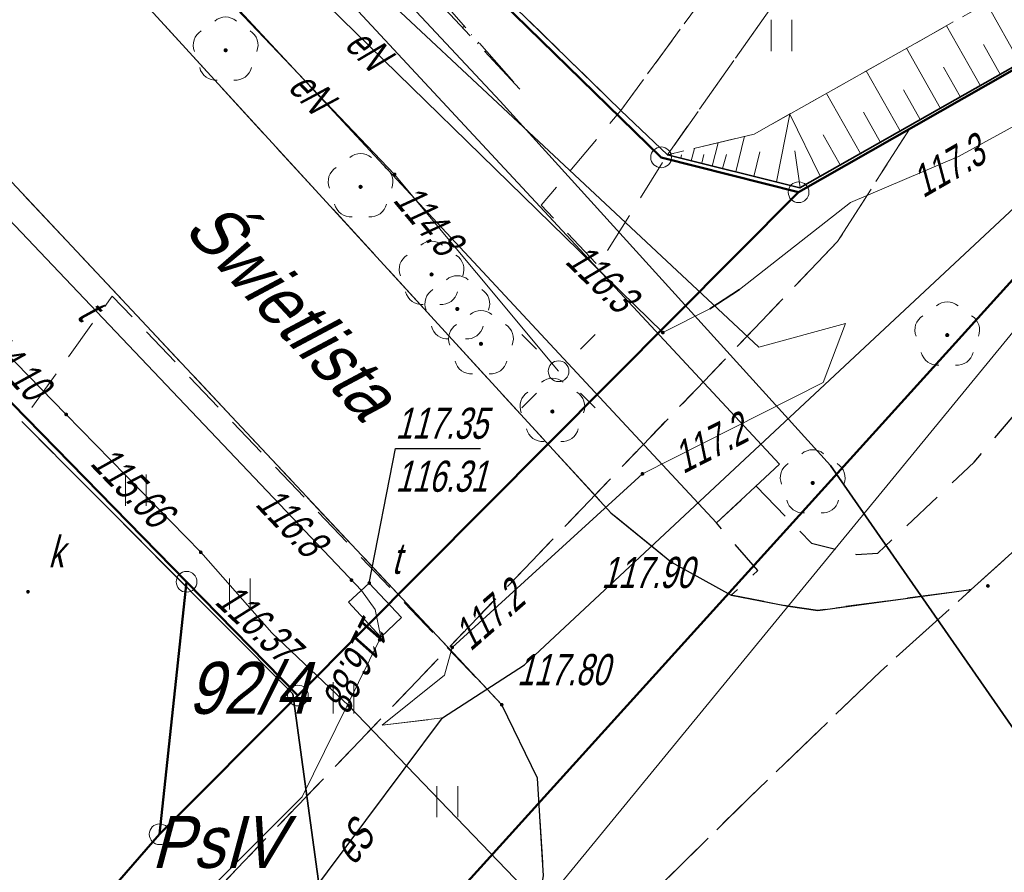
# Model space of a CAD drawing. Extents: x 7463256 to 7464485, y 5957341 to 5958260.
# Tile 147 of 256: x 7463801 to 7463825, y 5957706 to 5957726. Entities that reach past the tile are written whole.
import ezdxf
from ezdxf.enums import TextEntityAlignment as Align

# ---------------------------------------------------------------- set-up
doc = ezdxf.new("R2010")
doc.units = 0
doc.header["$MEASUREMENT"] = 0
for name, pattern in [('1.5_0.5', [2, 1.5, -0.5]), ('218-500', [1, 0.5, -0.5]), ('l219_500', [0]), ('mz1.0_0.5', [1.5, 1, -0.5]), ('mz1.25_0.5', [1.75, 1.25, -0.5])]:
    doc.linetypes.add(name, pattern=pattern)
doc.layers.get('0').update_dxf_attribs({"color": 2, "linetype": 'CONTINUOUS', "lineweight": 5})
for name, color, linetype in [('000 Inne (niezydentyfikowane)', 7, 'CONTINUOUS'), ('202-Punkt graniczny stabilizowany trwale', 7, 'CONTINUOUS'), ('210-Oznaczenie użytku', 7, 'CONTINUOUS'), ('211-Nr działki', 7, 'CONTINUOUS'), ('217-Granica konturu klasyfikcyjnego', 7, 'CONTINUOUS'), ('218-Granica użytku', 7, 'CONTINUOUS'), ('219-Linia granicy', 7, 'CONTINUOUS'), ('994-Nazwa ulicy', 7, 'CONTINUOUS'), ('chodnik (powierzchnia)', 7, 'CONTINUOUS'), ('drzewo liściaste (punkt)', 7, 'CONTINUOUS'), ('jezdnia (powierzchnia)', 7, 'CONTINUOUS'), ('krawężnik (linia)', 7, 'CONTINUOUS'), ('latarnia na słupie lub maszcie (punkt)', 7, 'CONTINUOUS'), ('ogrodzenie trwałe (linia)', 7, 'CONTINUOUS'), ('przewód elektroenergetyczny (linia)', 7, 'CONTINUOUS'), ('przewód elektroenergetyczny (linia)-Atr1', 7, 'CONTINUOUS'), ('przewód gazowy (linia)', 7, 'CONTINUOUS'), ('przewód telekomunikacyjny (linia)', 7, 'CONTINUOUS'), ('przewód telekomunikacyjny (linia)-Atr1', 7, 'CONTINUOUS'), ('punkt o określonej wysokości (sieć elektroenergetyczna)', 7, 'CONTINUOUS'), ('punkt o określonej wysokości (sieć elektroenergetyczna)-Atr2', 7, 'CONTINUOUS'), ('punkt o określonej wysokości (sieć gazowa)', 7, 'CONTINUOUS'), ('punkt o określonej wysokości (sieć gazowa)-Atr2', 7, 'CONTINUOUS'), ('punkt o określonej wysokości (sieć kanalizacyjna)', 7, 'CONTINUOUS'), ('punkt o określonej wysokości (sieć telekomunikacyjna)', 7, 'CONTINUOUS'), ('punkt o określonej wysokości (sieć telekomunikacyjna)-Atr2', 7, 'CONTINUOUS'), ('punkt o określonej wysokości (sieć telekomunikacyjna)-Atr3', 7, 'CONTINUOUS'), ('punkt wysokościowy sztuczny', 7, 'CONTINUOUS'), ('punkt wysokościowy sztuczny-Atr2', 7, 'CONTINUOUS'), ('rura ochronna - przewód elektroenergetyczny (linia)', 7, 'CONTINUOUS'), ('rura ochronna - przewód gazowy (linia)', 7, 'CONTINUOUS'), ('schody w ciągu komunikacyjnym', 7, 'CONTINUOUS'), ('skarpa nieumocniona (powierzchnia)', 7, 'CONTINUOUS'), ('studzienka - przewód telekomunikacyjny (powierzchnia)', 7, 'CONTINUOUS'), ('studzienka - przewód telekomunikacyjny (powierzchnia)-Atr17', 7, 'CONTINUOUS'), ('studzienka okrągła - przewód kanalizacyjny (punkt)-Atr17', 7, 'CONTINUOUS'), ('słup (punkt)', 7, 'CONTINUOUS'), ('trawnik (powierzchnia)', 7, 'CONTINUOUS'), ('trawnik (powierzchnia) - symbol', 7, 'CONTINUOUS')]:
    doc.layers.add(name, color=color, linetype=linetype)
doc.styles.get("Standard").update_dxf_attribs({"font": 'txt', "width": 0.75})
doc.linetypes.add('902-500', pattern='A,3.75,0,[1,ksztalty.shx,S=0.5,R=0,X=0,Y=0],3.75', length=7.5)

# ---------------------------------------------------------------- blocks, each defined once
blk = doc.blocks.new('PW01')
at = {"linetype": 'Continuous', "lineweight": 13}
h = blk.add_hatch(color=0, dxfattribs=at)
edge = h.paths.add_edge_path()
edge.add_arc((0, 0), 0.045, 0, 360)
blk = doc.blocks.new('OP021')
at = {"linetype": 'Continuous', "lineweight": 13}
h = blk.add_hatch(color=0, dxfattribs=at)
edge = h.paths.add_edge_path()
edge.add_arc((0, 0), 0.05, 0, 360)
at = {"color": 0, "linetype": 'Continuous', "lineweight": 13}
for centre, start, end in [((0, 0.4), 49.272, 130.728), ((-0.38, 0.124), 121.308, 202.548), ((0.38, 0.124), 337.452, 58.692), ((-0.235, -0.324), 193.221, 274.871), ((0.235, -0.324), 265.129, 346.779)]:
    blk.add_arc(centre, 0.4, start, end, dxfattribs=at)
blk = doc.blocks.new('PW02')
at = {"linetype": 'Continuous', "lineweight": 13}
h = blk.add_hatch(color=0, dxfattribs=at)
edge = h.paths.add_edge_path()
edge.add_arc((0, 0), 0.045, 0, 360)
blk = doc.blocks.new('SM04')
at = {"color": 0, "linetype": 'Continuous', "lineweight": 13}
blk.add_circle((0, 0), 0.25, dxfattribs=at)
blk = doc.blocks.new('SM011')
at = {"color": 0, "linetype": 'Continuous', "lineweight": 13}
for p, q in [((-0.53, 0.531), (-0.883, 0.884)), ((0.531, 0.531), (0.884, 0.884)), ((-0.53, -0.53), (-0.883, -0.883)), ((0.531, -0.53), (0.884, -0.883))]:
    blk.add_line(p, q, dxfattribs=at)
blk = doc.blocks.new('TU04')
at = {"color": 0, "linetype": 'Continuous', "lineweight": 13}
for p, q in [((0, 0), (0, 0.75)), ((0.5, 0), (0.5, 0.75))]:
    blk.add_line(p, q, dxfattribs=at)
blk = doc.blocks.new('202')
at = {"color": 0, "linetype": 'Continuous', "lineweight": 0}
blk.add_circle((0, 0), 0.25, dxfattribs=at)

msp = doc.modelspace()

# ---------------------------------------------------------------- linework, layer by layer
at = {"layer": '000 Inne (niezydentyfikowane)', "color": 7, "linetype": 'Continuous', "lineweight": 13}
for p, q in [((7463825.18, 5957725.03), (7463824.37, 5957726.47)), ((7463811.79, 5957725.92), (7463811.74, 5957725.88)), ((7463824.22, 5957724.48), (7463823.4, 5957725.93)), ((7463811.97, 5957725.72), (7463811.95, 5957725.71)), ((7463812.14, 5957725.53), (7463812.11, 5957725.49)), ((7463823.26, 5957723.94), (7463822.44, 5957725.39)), ((7463824.7, 5957724.75), (7463824.29, 5957725.48)), ((7463812.32, 5957725.33), (7463812.3, 5957725.31)), ((7463812.49, 5957725.13), (7463812.47, 5957725.11)), ((7463812.67, 5957724.93), (7463812.66, 5957724.92)), ((7463823.74, 5957724.21), (7463823.33, 5957724.93)), ((7463812.84, 5957724.73), (7463812.83, 5957724.72)), ((7463822.29, 5957723.4), (7463821.47, 5957724.84)), ((7463822.77, 5957723.67), (7463822.37, 5957724.39)), ((7463821.33, 5957722.85), (7463820.51, 5957724.3)), ((7463819.31, 5957722.17), (7463819.63, 5957723.8)), ((7463820.36, 5957722.31), (7463819.63, 5957723.8)), ((7463821.81, 5957723.12), (7463821.4, 5957723.85)), ((7463818.33, 5957722.41), (7463818.54, 5957723.27)), ((7463820.84, 5957722.58), (7463820.43, 5957723.3)), ((7463817.25, 5957722.68), (7463817.33, 5957722.97)), ((7463817.76, 5957722.55), (7463817.9, 5957723.11)), ((7463816.75, 5957722.8), (7463816.76, 5957722.84)), ((7463817, 5957722.74), (7463817.02, 5957722.82)), ((7463817.51, 5957722.62), (7463817.56, 5957722.83)), ((7463818.01, 5957722.49), (7463818.1, 5957722.83)), ((7463818.76, 5957722.3), (7463818.91, 5957722.89)), ((7463819.88, 5957722.03), (7463819.75, 5957722.92))]:
    msp.add_line(p, q, dxfattribs=at)
at = {"layer": '217-Granica konturu klasyfikcyjnego', "color": 3, "linetype": '1.5_0.5', "lineweight": 18, "flags": 128}
for points in [[(7463822.51, 5957723.44), (7463819.84, 5957721.92)], [(7463820.78, 5957720.73), (7463822.51, 5957723.44)], [(7463819.84, 5957721.92), (7463807.78, 5957709.8)], [(7463796.29, 5957695.16), (7463820.78, 5957720.73)], [(7463807.78, 5957709.8), (7463804.45, 5957706.46)], [(7463804.45, 5957706.46), (7463795.33, 5957695.99)]]:
    msp.add_lwpolyline(points, dxfattribs=at)
at = {"layer": '218-Granica użytku', "color": 3, "linetype": '218-500', "lineweight": 18, "flags": 128}
for points in [[(7463816.53, 5957722.76), (7463802.73, 5957736.22)], [(7463835.28, 5957730.72), (7463822.51, 5957723.44)], [(7463790.74, 5957727.22), (7463805.1, 5957712.54)], [(7463822.51, 5957723.44), (7463819.84, 5957721.92)], [(7463822.51, 5957723.44), (7463820.78, 5957720.73)], [(7463819.84, 5957721.92), (7463816.53, 5957722.76)], [(7463807.78, 5957709.8), (7463819.84, 5957721.92)], [(7463820.78, 5957720.73), (7463796.29, 5957695.16)], [(7463805.1, 5957712.54), (7463807.78, 5957709.8)], [(7463804.45, 5957706.46), (7463807.78, 5957709.8)], [(7463795.33, 5957695.99), (7463804.45, 5957706.46)]]:
    msp.add_lwpolyline(points, dxfattribs=at)
at = {"layer": '219-Linia granicy', "color": 3, "linetype": 'l219_500', "lineweight": 50, "flags": 128}
for points in [[(7463816.53, 5957722.76), (7463802.73, 5957736.22)], [(7463816.53, 5957722.76), (7463802.73, 5957736.22)], [(7463835.28, 5957730.72), (7463819.84, 5957721.92)], [(7463805.1, 5957712.54), (7463790.74, 5957727.22)], [(7463829.76, 5957725.08), (7463804.04, 5957696.67)], [(7463819.84, 5957721.92), (7463816.53, 5957722.76)], [(7463819.84, 5957721.92), (7463816.53, 5957722.76)], [(7463819.84, 5957721.92), (7463807.78, 5957709.8)], [(7463805.1, 5957712.54), (7463804.45, 5957706.46)], [(7463807.78, 5957709.8), (7463805.1, 5957712.54)], [(7463807.78, 5957709.8), (7463804.45, 5957706.46)], [(7463804.45, 5957706.46), (7463795.33, 5957695.99)]]:
    msp.add_lwpolyline(points, dxfattribs=at)
at = {"layer": 'chodnik (powierzchnia)', "color": 7, "linetype": 'mz1.0_0.5', "lineweight": 30, "flags": 128}
msp.add_lwpolyline([(7463980.9, 5957809.69), (7463980.23, 5957808.11), (7463978.66, 5957805.82), (7463958.13, 5957793.13), (7463953.95, 5957792.78), (7463879.53, 5957749.82), (7463872.55, 5957745.41), (7463861.81, 5957738.59), (7463862.06, 5957738.12), (7463851.57, 5957733.65), (7463849.81, 5957732.79), (7463833.84, 5957723.34), (7463832.72, 5957722.31), (7463825.06, 5957713.31), (7463824, 5957712.35), (7463820.3, 5957711.85), (7463819.59, 5957711.95), (7463818.22, 5957712.22), (7463818.86, 5957712.81), (7463817.86, 5957713.96), (7463818.82, 5957714.84), (7463820.15, 5957713.47), (7463821.23, 5957713.2), (7463821.75, 5957713.23), (7463824.07, 5957715.42), (7463832.99, 5957725.87), (7463849.35, 5957735.54), (7463879.82, 5957751.85), (7463954.24, 5957794.8), (7463957.3, 5957795.12)], close=True, dxfattribs=at)
at = {"layer": 'chodnik (powierzchnia)', "color": 7, "linetype": 'mz1.0_0.5', "lineweight": 18, "flags": 128}
msp.add_lwpolyline([(7463818.9, 5957729.78), (7463820.33, 5957729.84), (7463820.8, 5957730.1), (7463822.04, 5957730.85), (7463822.9, 5957729.42), (7463823.2, 5957729.6), (7463823.5, 5957729.77), (7463823.8, 5957729.95), (7463824.84, 5957730.53), (7463829.71, 5957733.38), (7463823.57, 5957743.82), (7463820.32, 5957741.91), (7463816.95, 5957747.49), (7463817.48, 5957747.78), (7463820.46, 5957742.74), (7463823.7, 5957744.65), (7463830.52, 5957733.11), (7463825.08, 5957730.02), (7463825.36, 5957729.69), (7463825.41, 5957729.07), (7463824.81, 5957728.53), (7463823.26, 5957728.22), (7463821.44, 5957728.21), (7463819.41, 5957726.69), (7463816.68, 5957722.82), (7463815.01, 5957720.15), (7463813.64, 5957721.61), (7463815.56, 5957723.89), (7463818.2, 5957727.5), (7463817.74, 5957729.63)], close=True, dxfattribs=at)
at = {"layer": 'jezdnia (powierzchnia)', "color": 7, "linetype": '1.5_0.5', "lineweight": 18, "flags": 128}
msp.add_lwpolyline([(7464435.78, 5957969.39), (7464432.43, 5957972.86), (7464429.42, 5957974.41), (7464426.04, 5957975.11), (7464423.57, 5957975.29), (7464415.47, 5957975.65), (7464371.24, 5957977.61), (7464365.3, 5957977.72), (7464358.84, 5957977.54), (7464346.65, 5957976.28), (7464334.12, 5957974.86), (7464314.08, 5957972.37), (7464311.27, 5957971.79), (7464308.65, 5957970.79), (7464306.54, 5957969.49), (7464304.63, 5957967.74), (7464302.38, 5957964.84), (7464301.74, 5957963.57), (7464301.19, 5957962.16), (7464300.69, 5957960.13), (7464300.42, 5957957.35), (7464300.44, 5957956.63), (7464301.34, 5957947.07), (7464297.39, 5957932.65), (7464296.35, 5957938.67), (7464295.41, 5957944.67), (7464295.17, 5957946.64), (7464294.07, 5957955.56), (7464293.61, 5957956.95), (7464292.71, 5957958.8), (7464291.04, 5957961.16), (7464288.7, 5957963.43), (7464286.48, 5957964.87), (7464282.67, 5957966.24), (7464279.68, 5957966.6), (7464275.55, 5957966.1), (7464272.53, 5957965.24), (7464268.15, 5957963.7), (7464261.6, 5957961.09), (7464256.13, 5957958.63), (7464254.19, 5957957.73), (7464203.13, 5957927.95), (7464201.44, 5957926.95), (7464180.61, 5957914.62), (7464165.37, 5957905.54), (7464161.93, 5957903.53), (7464100.25, 5957867.28), (7464064.71, 5957846.22), (7464055.2, 5957840.55), (7464053.84, 5957839.49), (7464052.69, 5957837.84), (7464051.91, 5957836.3), (7464051.31, 5957834.34), (7464051.05, 5957832.31), (7464051.31, 5957830.32), (7464051.63, 5957829.49), (7464053.32, 5957826.48), (7464047.06, 5957824.65), (7464046.37, 5957825.86), (7464044.81, 5957827.52), (7464043.6, 5957828.27), (7464042.09, 5957829.03), (7464040.11, 5957829.49), (7464038.12, 5957829.49), (7464036.05, 5957829.05), (7464034.47, 5957828.33), (7463990.77, 5957802.57), (7463984.67, 5957799.1), (7463963.97, 5957788.11), (7463953.9, 5957782.45), (7463916.77, 5957760.61), (7463915.43, 5957759.41), (7463915.19, 5957759.06), (7463914.98, 5957758.7), (7463914.81, 5957758.32), (7463914.66, 5957757.92), (7463914.55, 5957757.51), (7463914.48, 5957757.1), (7463914.44, 5957756.68), (7463914.43, 5957756.26), (7463914.83, 5957754.63), (7463915.69, 5957753.07), (7463915.97, 5957752.41), (7463916.13, 5957752.13), (7463917.59, 5957749.55), (7463915.13, 5957748.12), (7463913.12, 5957750.74), (7463911.87, 5957752.81), (7463910.63, 5957754.01), (7463910.25, 5957754.23), (7463909.85, 5957754.42), (7463909.44, 5957754.57), (7463909.02, 5957754.68), (7463908.58, 5957754.76), (7463908.15, 5957754.79), (7463907.71, 5957754.78), (7463907.27, 5957754.73), (7463905.57, 5957754.08), (7463866.26, 5957731.41), (7463858.61, 5957727.02), (7463857.72, 5957725.98), (7463855.16, 5957717.14), (7463854.76, 5957719.2), (7463853.89, 5957720.78), (7463852.79, 5957721.69), (7463851.14, 5957722.42), (7463850.42, 5957722.32), (7463846.1, 5957719.79), (7463840.56, 5957716.65), (7463836.11, 5957713.89), (7463831.61, 5957710.47), (7463828.31, 5957707.66), (7463822.22, 5957701.89), (7463817.3, 5957696.82), (7463812.7, 5957691.61), (7463812.45, 5957691.34), (7463806.98, 5957684.37), (7463803.64, 5957679.75), (7463801.45, 5957676.28), (7463793.55, 5957663.48), (7463792.86, 5957661.7), (7463792.97, 5957659.75), (7463793.77, 5957657.97), (7463795.13, 5957656.54), (7463794.29, 5957652.43), (7463792.69, 5957652.63), (7463790.95, 5957652.54), (7463789.5, 5957652.32), (7463787.98, 5957651.93), (7463786.22, 5957650.98), (7463785.18, 5957649.81), (7463783.63, 5957647.28), (7463741.4, 5957578.12), (7463740.09, 5957575.93), (7463739.68, 5957574.67), (7463739.8, 5957572.76), (7463740.25, 5957571.39), (7463740.85, 5957570.49), (7463741.87, 5957569.43), (7463743.26, 5957568.37), (7463741.42, 5957565.08), (7463740.12, 5957565.67), (7463738.77, 5957566.02), (7463737.29, 5957566.06), (7463735.98, 5957565.85), (7463734.34, 5957565.14), (7463733.02, 5957564.22), (7463732.29, 5957563.18), (7463701.08, 5957512.16), (7463700.31, 5957510.77), (7463700.32, 5957510.77), (7463696.94, 5957505.36), (7463687.39, 5957489.52), (7463687.14, 5957489.11), (7463686.89, 5957488.7), (7463686.65, 5957488.29), (7463686.42, 5957487.87), (7463686.19, 5957487.45), (7463685.97, 5957487.02), (7463685.76, 5957486.59), (7463685.55, 5957486.16), (7463685.35, 5957485.73), (7463685.15, 5957485.29), (7463684.96, 5957484.85), (7463684.77, 5957484.4), (7463684.58, 5957483.96), (7463684.39, 5957483.51), (7463684.21, 5957483.06), (7463684.03, 5957482.61), (7463683.85, 5957482.17), (7463683.67, 5957481.72), (7463683.5, 5957481.27), (7463683.32, 5957480.81), (7463683.15, 5957480.36), (7463682.98, 5957479.91), (7463682.81, 5957479.45), (7463682.65, 5957479), (7463682.49, 5957478.54), (7463682.32, 5957478.08), (7463682.17, 5957477.62), (7463682.01, 5957477.15), (7463681.86, 5957476.69), (7463681.71, 5957476.22), (7463681.56, 5957475.76), (7463681.41, 5957475.29), (7463681.27, 5957474.82), (7463681.13, 5957474.35), (7463681, 5957473.88), (7463680.87, 5957473.41), (7463680.74, 5957472.94), (7463680.61, 5957472.47), (7463680.48, 5957471.99), (7463680.36, 5957471.52), (7463680.25, 5957471.05), (7463680.13, 5957470.57), (7463680.02, 5957470.09), (7463679.91, 5957469.61), (7463679.81, 5957469.12), (7463679.71, 5957468.64), (7463679.61, 5957468.16), (7463679.52, 5957467.67), (7463679.42, 5957467.19), (7463679.33, 5957466.7), (7463679.25, 5957466.22), (7463679.16, 5957465.73), (7463679.08, 5957465.25), (7463679, 5957464.76), (7463678.93, 5957464.27), (7463678.85, 5957463.78), (7463678.78, 5957463.28), (7463678.72, 5957462.79), (7463678.65, 5957462.3), (7463678.59, 5957461.81), (7463678.53, 5957461.31), (7463678.47, 5957460.82), (7463678.42, 5957460.33), (7463678.36, 5957459.83), (7463678.31, 5957459.34), (7463678.26, 5957458.84), (7463678.22, 5957458.35), (7463678.17, 5957457.85), (7463678.13, 5957457.36), (7463678.09, 5957456.86), (7463678.05, 5957456.37), (7463678.02, 5957455.87), (7463677.99, 5957455.41), (7463677.96, 5957454.94), (7463677.93, 5957454.48), (7463677.91, 5957454.01), (7463677.89, 5957453.55), (7463677.87, 5957453.08), (7463677.86, 5957452.62), (7463677.85, 5957452.15), (7463677.84, 5957451.69), (7463677.84, 5957451.22), (7463677.84, 5957450.76), (7463677.85, 5957450.29), (7463677.86, 5957449.83), (7463677.87, 5957449.36), (7463670.59, 5957467.12), (7463670.68, 5957467.58), (7463670.78, 5957468.04), (7463670.89, 5957468.5), (7463670.99, 5957468.96), (7463671.11, 5957469.42), (7463671.22, 5957469.87), (7463671.34, 5957470.33), (7463671.46, 5957470.78), (7463671.59, 5957471.24), (7463671.72, 5957471.69), (7463671.86, 5957472.14), (7463672, 5957472.59), (7463672.14, 5957473.04), (7463673.46, 5957477.28), (7463673.58, 5957477.76), (7463673.68, 5957478.24), (7463673.77, 5957478.73), (7463673.84, 5957479.22), (7463673.89, 5957479.71), (7463673.93, 5957480.2), (7463673.95, 5957480.7), (7463673.95, 5957481.19), (7463673.93, 5957481.63), (7463673.91, 5957482.08), (7463673.86, 5957482.52), (7463673.81, 5957482.96), (7463673.74, 5957483.4), (7463673.66, 5957483.84), (7463673.57, 5957484.28), (7463673.47, 5957484.71), (7463673.35, 5957485.14), (7463673.2, 5957485.61), (7463673.02, 5957486.08), (7463672.82, 5957486.54), (7463672.6, 5957486.99), (7463672.36, 5957487.42), (7463672.1, 5957487.85), (7463671.82, 5957488.26), (7463671.52, 5957488.66), (7463671.25, 5957489.02), (7463670.95, 5957489.36), (7463670.64, 5957489.68), (7463670.3, 5957489.97), (7463669.95, 5957490.25), (7463669.57, 5957490.5), (7463669.19, 5957490.73), (7463668.78, 5957490.93), (7463668.37, 5957491.1), (7463667.96, 5957491.31), (7463667.54, 5957491.51), (7463667.12, 5957491.7), (7463666.7, 5957491.89), (7463666.27, 5957492.06), (7463665.84, 5957492.23), (7463665.41, 5957492.38), (7463664.97, 5957492.53), (7463642.84, 5957508.24), (7463669.89, 5957497.69), (7463670.31, 5957497.52), (7463670.74, 5957497.36), (7463671.18, 5957497.22), (7463671.62, 5957497.11), (7463672.07, 5957497.01), (7463672.52, 5957496.93), (7463672.97, 5957496.87), (7463673.43, 5957496.83), (7463673.89, 5957496.8), (7463674.34, 5957496.8), (7463674.8, 5957496.82), (7463675.3, 5957496.85), (7463675.79, 5957496.9), (7463676.29, 5957496.96), (7463676.78, 5957497.02), (7463677.27, 5957497.1), (7463677.76, 5957497.19), (7463678.25, 5957497.29), (7463678.74, 5957497.4), (7463679.22, 5957497.52), (7463679.7, 5957497.65), (7463680.18, 5957497.79), (7463680.66, 5957497.94), (7463681.12, 5957498.11), (7463681.59, 5957498.29), (7463682.05, 5957498.49), (7463682.49, 5957498.71), (7463682.94, 5957498.94), (7463683.37, 5957499.19), (7463683.81, 5957499.43), (7463684.24, 5957499.68), (7463684.65, 5957499.96), (7463685.06, 5957500.25), (7463685.45, 5957500.55), (7463685.83, 5957500.88), (7463686.2, 5957501.21), (7463686.55, 5957501.56), (7463686.89, 5957501.93), (7463688.47, 5957503.86), (7463689.58, 5957505.52), (7463695.05, 5957514.51), (7463697.35, 5957517.63), (7463699.52, 5957521.26), (7463701.68, 5957524.9), (7463703.98, 5957528.54), (7463706.45, 5957532.61), (7463709.76, 5957538.71), (7463712.45, 5957543.07), (7463719.87, 5957554.72), (7463722.1, 5957558.36), (7463724.25, 5957562.41), (7463732.9, 5957576.65), (7463767.27, 5957632.9), (7463796.54, 5957680.74), (7463799.31, 5957684.89), (7463802.28, 5957688.92), (7463805.13, 5957692.62), (7463808.07, 5957696.14), (7463812, 5957700.58), (7463813.05, 5957701.59), (7463815.17, 5957703.91), (7463818.63, 5957707.32), (7463821.81, 5957710.38), (7463824, 5957712.35), (7463825.06, 5957713.31), (7463827.47, 5957715.22), (7463831.55, 5957718.14), (7463834.51, 5957720.09), (7463871.58, 5957742.02), (7463872.84, 5957742.74), (7463873.73, 5957743.25), (7463884.95, 5957749.82), (7463947.94, 5957787.04), (7463958.13, 5957793.13), (7463978.66, 5957805.82), (7463992.86, 5957814.5), (7464021.02, 5957831.03), (7464036.35, 5957840.19), (7464045.52, 5957845.62), (7464072.76, 5957861.89), (7464098.08, 5957876.78), (7464143.2, 5957903.29), (7464143.83, 5957904.35), (7464144.42, 5957906.04), (7464144.87, 5957907.87), (7464144.93, 5957908.37), (7464145, 5957909.96), (7464144.74, 5957911.42), (7464152.37, 5957912.8), (7464152.74, 5957912.55), (7464154.03, 5957911.87), (7464155.59, 5957911.35), (7464156.76, 5957911.33), (7464160.57, 5957913.58), (7464192.28, 5957932.28), (7464213.7, 5957945.07), (7464214.43, 5957945.48), (7464238.65, 5957959.71), (7464249.15, 5957965.6), (7464251.26, 5957966.66), (7464253.69, 5957967.84), (7464257.35, 5957969.46), (7464261.98, 5957971.33), (7464263.31, 5957972), (7464273.13, 5957975.13), (7464277.92, 5957976.24), (7464280.42, 5957977.04), (7464282.71, 5957978.14), (7464285.69, 5957980.47), (7464287.52, 5957982.76), (7464288.9, 5957985.47), (7464289.81, 5957990.22), (7464289.57, 5957993.19), (7464288.87, 5958000.11), (7464295.35, 5958000.29), (7464295.83, 5957995.88), (7464296.53, 5957992.32), (7464297.86, 5957989.04), (7464299.36, 5957986.74), (7464301.71, 5957984.36), (7464305.3, 5957982.36), (7464307.82, 5957981.66), (7464311.17, 5957981.45), (7464364.74, 5957987.95), (7464391.32, 5957991.11), (7464398.1, 5957991.95), (7464414.27, 5957994.02), (7464414.84, 5957994.09), (7464425.44, 5957995.47), (7464427.97, 5957995.83), (7464434.5, 5957997.95), (7464434.9, 5957998.22), (7464435.3, 5957998.5), (7464435.68, 5957998.8), (7464436.05, 5957999.11), (7464436.4, 5957999.44), (7464436.74, 5957999.78), (7464437.07, 5958000.13), (7464437.39, 5958000.5), (7464437.69, 5958000.88), (7464437.97, 5958001.27), (7464438.24, 5958001.67), (7464438.49, 5958002.08), (7464438.73, 5958002.5), (7464438.95, 5958002.94), (7464439.15, 5958003.37), (7464439.33, 5958003.82), (7464439.5, 5958004.28), (7464439.65, 5958004.74), (7464439.78, 5958005.2), (7464439.89, 5958005.67), (7464439.98, 5958006.15), (7464440.05, 5958006.62), (7464440.11, 5958007.1), (7464440.14, 5958007.59), (7464440.16, 5958008.07), (7464437.87, 5957962.55), (7464436.62, 5957968.02)], close=True, dxfattribs=at)
msp.add_lwpolyline([(7463794.806, 5957742.117), (7463794.34, 5957739.88), (7463794.48, 5957737.81), (7463795.79, 5957735.53), (7463815.32, 5957714.2), (7463816.78, 5957713.01), (7463818.22, 5957712.22), (7463819.59, 5957711.95), (7463820.3, 5957711.85), (7463824, 5957712.35), (7463821.81, 5957710.38), (7463818.63, 5957707.32), (7463815.17, 5957703.91), (7463813.07, 5957701.71), (7463813.7, 5957705.46), (7463813.55, 5957707.81), (7463812.69, 5957709.58), (7463791.6, 5957732.07), (7463789.1, 5957733.86), (7463787.35, 5957734.315)], dxfattribs=at)
at = {"layer": 'krawężnik (linia)', "color": 7, "linetype": 'Continuous', "lineweight": 25, "flags": 128}
for points in [[(7463794.806, 5957742.117), (7463794.34, 5957739.88), (7463794.48, 5957737.81), (7463795.79, 5957735.53), (7463815.32, 5957714.2), (7463816.78, 5957713.01), (7463818.22, 5957712.22), (7463819.59, 5957711.95), (7463820.3, 5957711.85), (7463824, 5957712.35)], [(7463824, 5957712.35), (7463825.06, 5957713.31), (7463832.72, 5957722.31), (7463833.84, 5957723.34), (7463849.81, 5957732.79), (7463851.57, 5957733.65), (7463862.06, 5957738.12)], [(7463813.07, 5957701.71), (7463813.7, 5957705.46), (7463813.55, 5957707.81), (7463812.69, 5957709.58), (7463791.6, 5957732.07), (7463789.1, 5957733.86), (7463787.35, 5957734.315)]]:
    msp.add_lwpolyline(points, dxfattribs=at)
at = {"layer": 'ogrodzenie trwałe (linia)', "color": 7, "linetype": '902-500', "lineweight": 35, "flags": 128}
for points in [[(7463815.68, 5957749.95), (7463834.18, 5957761.35), (7463847.43, 5957737.65), (7463819.87, 5957722.03), (7463816.68, 5957722.82), (7463815.56, 5957723.89), (7463802.77, 5957736.36), (7463803.45, 5957743.14)], [(7463791.95, 5957700.47), (7463793.21, 5957698.46), (7463800.14, 5957691.68), (7463802.07, 5957693.97), (7463803.04, 5957695.12), (7463808.75, 5957701.87), (7463807.66, 5957709.84), (7463801.13, 5957716.4)]]:
    msp.add_lwpolyline(points, dxfattribs=at)
at = {"layer": 'przewód elektroenergetyczny (linia)', "color": 1, "linetype": 'Continuous', "lineweight": 18, "flags": 128}
for points in [[(7463784.25, 5957663.85), (7463788.88, 5957671.22), (7463800.25, 5957688.56), (7463805.05, 5957694.23), (7463825.11, 5957718.69), (7463830.32, 5957723.92), (7463832.35, 5957725.2), (7463835.29, 5957727.04), (7463840.76, 5957730.57), (7463854.83, 5957738.48), (7463862.19, 5957744.9), (7463869.88, 5957751.68), (7463874.03, 5957754.71), (7463877.47, 5957757.09), (7463889.48, 5957763.99), (7463905.46, 5957773.78), (7463921.52, 5957783.6), (7463924.36, 5957785.61), (7463931.77, 5957790.66), (7463934.27, 5957792.4), (7463940.57, 5957795.91), (7463943.95, 5957798.07)], [(7463824.458, 5957760.202), (7463824.7, 5957759.75), (7463825.19, 5957758.51), (7463817.46, 5957753.88), (7463816.73, 5957753.46), (7463815.71, 5957752.92), (7463807.79, 5957747.43), (7463805.61, 5957745.86), (7463797.54, 5957739.36), (7463797.83, 5957737.82), (7463800.85, 5957734.34), (7463801.56, 5957733.5), (7463806.14, 5957728.73), (7463816.57, 5957718.54), (7463817.7, 5957719.11), (7463818.42, 5957719.58), (7463821.09, 5957721.67), (7463823.69, 5957722.78), (7463825.2, 5957723.61), (7463827.94, 5957725.27), (7463851.4, 5957738.7), (7463861.48, 5957745.36), (7463872.26, 5957752.02), (7463887.57, 5957761.53)], [(7463797.042, 5957743.48), (7463796.68, 5957741.59), (7463796.53, 5957740.55), (7463796.28, 5957739.02), (7463796.06, 5957737.92), (7463796.02, 5957736.85), (7463799.17, 5957733.75), (7463799.65, 5957733.27), (7463800.35, 5957732.57), (7463810.11, 5957722.35), (7463814.06, 5957717.61)], [(7463826.73, 5957705.36), (7463827.19, 5957705.87), (7463820.61, 5957715.34), (7463812.65, 5957724.11), (7463806.48, 5957730.71), (7463802.78, 5957734.8), (7463801.05, 5957736.59), (7463799.49, 5957738.77), (7463794.767, 5957742.092)], [(7463818.88, 5957718.19), (7463820.97, 5957718.76), (7463820.43, 5957717.34), (7463816.08, 5957715.14), (7463811.5, 5957710.96)]]:
    msp.add_lwpolyline(points, dxfattribs=at)
at = {"layer": 'przewód elektroenergetyczny (linia)', "color": 1, "linetype": 'Continuous', "lineweight": 18}
for points in [[(7463810.914, 5957709.219), (7463809.81, 5957709.09), (7463811.31, 5957710.29), (7463811.5, 5957710.96), (7463816.08, 5957715.14), (7463820.43, 5957717.34), (7463820.97, 5957718.76), (7463818.88, 5957718.19), (7463803.72, 5957732.37), (7463798.66, 5957738.07), (7463799.12, 5957740.01), (7463800.04, 5957744.07), (7463800.26, 5957744.87), (7463825.04, 5957760.33), (7463824.994, 5957760.53), (7463825.04, 5957760.33), (7463800.26, 5957744.87), (7463800.04, 5957744.07), (7463799.12, 5957740.01), (7463798.66, 5957738.07), (7463803.72, 5957732.37), (7463818.88, 5957718.19)], [(7463818.88, 5957718.19), (7463820.97, 5957718.76), (7463820.43, 5957717.34), (7463816.08, 5957715.14), (7463811.5, 5957710.96), (7463811.31, 5957710.29), (7463809.81, 5957709.09), (7463811.26, 5957709.26)]]:
    msp.add_lwpolyline(points, dxfattribs=at)
at = {"layer": 'przewód gazowy (linia)', "color": 40, "linetype": 'Continuous', "lineweight": 18, "flags": 128}
msp.add_lwpolyline([(7463820.52, 5957697.94), (7463820.32, 5957698.11), (7463819.89, 5957698.56), (7463814, 5957704.36), (7463809.01, 5957709.55), (7463807.15, 5957711.31), (7463805.44, 5957713.25), (7463802.19, 5957716.58), (7463799.19, 5957719.65), (7463794.73, 5957723.7), (7463792.95, 5957725.39)], dxfattribs=at)
at = {"layer": 'przewód telekomunikacyjny (linia)', "color": 30, "linetype": 'Continuous', "lineweight": 18, "flags": 128}
msp.add_lwpolyline([(7463786.877, 5957733.424), (7463789.27, 5957732.85), (7463792.75, 5957729.79), (7463793.13, 5957729.36), (7463793.52, 5957728.95), (7463809.31, 5957712.33), (7463809.64, 5957711.87), (7463809.78, 5957711.21), (7463807.88, 5957707.36), (7463802.24, 5957701.73), (7463801.88, 5957701.27), (7463802.23, 5957701.12), (7463807.4, 5957696.02), (7463822.16, 5957684.99)], dxfattribs=at)
at = {"layer": 'punkt o określonej wysokości (sieć telekomunikacyjna)-Atr2', "color": 7, "flags": 128}
msp.add_lwpolyline([(7463809.5, 5957712.51), (7463810.13, 5957715.75), (7463812.179, 5957715.75)], dxfattribs=at)
at = {"layer": 'rura ochronna - przewód elektroenergetyczny (linia)', "color": 6, "linetype": 'Continuous', "lineweight": 30}
msp.add_lwpolyline([(7463788.06, 5957667.97), (7463789.67, 5957670.34), (7463788.95, 5957670.98), (7463787.97, 5957670.39), (7463788, 5957668.97), (7463787.04, 5957668.3), (7463786.6, 5957669), (7463787.69, 5957671.01), (7463789.2, 5957671.96), (7463797.35, 5957686.34), (7463807.57, 5957704.32), (7463811.26, 5957709.26), (7463811.26, 5957709.26), (7463813.24, 5957710.54), (7463828.18, 5957724.48), (7463831.63, 5957727.75), (7463832.35, 5957728.36), (7463835.71, 5957731.23), (7463853.62, 5957740.94), (7463861.95, 5957746.1), (7463871.6, 5957752.44), (7463884.44, 5957760.87), (7463892.53, 5957766.21)], dxfattribs=at)
at = {"layer": 'rura ochronna - przewód elektroenergetyczny (linia)', "color": 1, "linetype": 'Continuous', "lineweight": 35, "flags": 128}
for points in [[(7463827.19, 5957705.87), (7463820.61, 5957715.34), (7463812.65, 5957724.11), (7463806.48, 5957730.71)], [(7463817.7, 5957719.11), (7463818.42, 5957719.58)], [(7463816.08, 5957715.14), (7463811.5, 5957710.96)]]:
    msp.add_lwpolyline(points, dxfattribs=at)
at = {"layer": 'rura ochronna - przewód gazowy (linia)', "color": 40, "linetype": 'Continuous', "lineweight": 35, "flags": 128}
msp.add_lwpolyline([(7463819.89, 5957698.56), (7463814, 5957704.36), (7463809.01, 5957709.55)], dxfattribs=at)
at = {"layer": 'schody w ciągu komunikacyjnym', "color": 7, "linetype": 'Continuous', "lineweight": 18, "flags": 128}
msp.add_lwpolyline([(7463819.38, 5957715.37), (7463817.86, 5957713.96), (7463798.24, 5957735.03), (7463799.72, 5957736.51)], close=True, dxfattribs=at)
msp.add_lwpolyline([(7463819.38, 5957715.37), (7463817.86, 5957713.96), (7463798.24, 5957735.03), (7463799.72, 5957736.51)], close=True, dxfattribs=at)
for points in [[(7463806.876, 5957725.756), (7463806.874, 5957725.758)], [(7463807.217, 5957725.39), (7463807.214, 5957725.392)], [(7463809.261, 5957723.194), (7463809.259, 5957723.197)], [(7463809.602, 5957722.828), (7463809.6, 5957722.831)], [(7463809.943, 5957722.462), (7463809.94, 5957722.465)], [(7463811.306, 5957720.999), (7463811.303, 5957721.001)], [(7463811.646, 5957720.633), (7463811.644, 5957720.635)], [(7463811.987, 5957720.267), (7463811.985, 5957720.269)], [(7463814.031, 5957718.071), (7463814.029, 5957718.074)], [(7463815.394, 5957716.608), (7463815.392, 5957716.61)], [(7463816.757, 5957715.144), (7463816.755, 5957715.147)], [(7463817.439, 5957714.412), (7463817.437, 5957714.415)]]:
    msp.add_lwpolyline(points, dxfattribs=at)
at = {"layer": 'skarpa nieumocniona (powierzchnia)', "color": 7, "linetype": 'mz1.25_0.5', "lineweight": 18, "flags": 128}
for points in [[(7463844.17, 5957743.82), (7463832.65, 5957736.81), (7463835.28, 5957730.72), (7463819.87, 5957722.03), (7463816.68, 5957722.82), (7463818.77, 5957723.32), (7463833.55, 5957731.64), (7463831.85, 5957737.98), (7463843.32, 5957745.06)], [(7463804.06, 5957734.7), (7463813.22, 5957724.3), (7463801.64, 5957736.72)]]:
    msp.add_lwpolyline(points, close=True, dxfattribs=at)
at = {"layer": 'studzienka - przewód telekomunikacyjny (powierzchnia)', "color": 30, "linetype": 'Continuous', "lineweight": 18, "flags": 128}
msp.add_lwpolyline([(7463810.28, 5957711.68), (7463809.78, 5957711.21), (7463809, 5957712.05), (7463809.5, 5957712.51)], close=True, dxfattribs=at)
at = {"layer": 'trawnik (powierzchnia)', "color": 7, "linetype": 'mz1.0_0.5', "lineweight": 18, "flags": 128}
for points in [[(7463843.32, 5957745.06), (7463831.85, 5957737.98), (7463833.55, 5957731.64), (7463818.77, 5957723.32), (7463816.68, 5957722.82), (7463819.41, 5957726.69), (7463821.44, 5957728.21), (7463823.26, 5957728.22), (7463824.81, 5957728.53), (7463825.41, 5957729.07), (7463825.36, 5957729.69), (7463825.08, 5957730.02), (7463830.52, 5957733.11), (7463823.7, 5957744.65), (7463820.46, 5957742.74), (7463817.48, 5957747.78), (7463819.02, 5957751.01), (7463825, 5957746.17), (7463828.88, 5957742.8), (7463830.84, 5957740.69), (7463826.37, 5957749.22), (7463837.16, 5957755.68)], [(7463804.35, 5957741.57), (7463804.97, 5957740.48), (7463809.79, 5957743.13), (7463812.81, 5957737.77), (7463813.89, 5957734.54), (7463815.15, 5957734.02), (7463817.74, 5957729.63), (7463818.2, 5957727.5), (7463815.56, 5957723.89), (7463802.77, 5957736.36), (7463803.45, 5957743.14)], [(7463812.69, 5957709.58), (7463813.55, 5957707.81), (7463813.7, 5957705.46), (7463810.39, 5957701.96), (7463808.75, 5957701.87), (7463807.66, 5957709.84), (7463801.13, 5957716.4), (7463803.31, 5957719.42)]]:
    msp.add_lwpolyline(points, close=True, dxfattribs=at)

# ---------------------------------------------------------------- block references
at = {"layer": '202-Punkt graniczny stabilizowany trwale', "color": 3, "linetype": 'Continuous', "lineweight": 18}
for p in [(7463816.53, 5957722.76), (7463819.84, 5957721.92), (7463805.1, 5957712.54), (7463807.78, 5957709.8), (7463804.45, 5957706.46)]:
    msp.add_blockref('202', p, dxfattribs=at)
at = {"layer": 'drzewo liściaste (punkt)', "color": 94, "linetype": 'Continuous', "lineweight": 13}
for p in [(7463806.04, 5957725.34), (7463809.29, 5957722.05), (7463811, 5957719.94), (7463811.62, 5957719.11), (7463823.42, 5957718.48), (7463812.19, 5957718.27), (7463813.91, 5957716.64), (7463820.18, 5957714.92)]:
    msp.add_blockref('OP021', p, dxfattribs=at)
at = {"layer": 'latarnia na słupie lub maszcie (punkt)', "color": 7, "linetype": 'Continuous', "lineweight": 18}
msp.add_blockref('SM011', (7463814.06, 5957717.61), dxfattribs=at)
at = {"layer": 'punkt o określonej wysokości (sieć elektroenergetyczna)', "color": 1, "linetype": 'Continuous', "lineweight": 13}
for p in [(7463810.11, 5957722.35), (7463816.57, 5957718.54), (7463816.08, 5957715.14), (7463811.5, 5957710.96)]:
    msp.add_blockref('PW01', p, dxfattribs=at)
at = {"layer": 'punkt o określonej wysokości (sieć gazowa)', "color": 40, "linetype": 'Continuous', "lineweight": 13}
for p in [(7463802.2, 5957716.57), (7463805.44, 5957713.25), (7463809.01, 5957709.55)]:
    msp.add_blockref('PW01', p, dxfattribs=at)
at = {"layer": 'punkt o określonej wysokości (sieć kanalizacyjna)', "color": 34, "linetype": 'Continuous', "lineweight": 13}
msp.add_blockref('PW01', (7463801.28, 5957712.3), dxfattribs=at)
at = {"layer": 'punkt o określonej wysokości (sieć telekomunikacyjna)', "color": 30, "linetype": 'Continuous', "lineweight": 13}
for p in [(7463809.07, 5957712.58), (7463809.5, 5957712.51), (7463809.75, 5957711.14)]:
    msp.add_blockref('PW01', p, dxfattribs=at)
at = {"layer": 'punkt wysokościowy sztuczny', "color": 7, "linetype": 'Continuous', "lineweight": 13}
for p in [(7463816.78, 5957713.01), (7463824.4, 5957712.44), (7463812.69, 5957709.58)]:
    msp.add_blockref('PW02', p, dxfattribs=at)
at = {"layer": 'słup (punkt)', "color": 7, "linetype": 'Continuous', "lineweight": 18}
msp.add_blockref('SM04', (7463814.06, 5957717.61), dxfattribs=at)
at = {"layer": 'trawnik (powierzchnia) - symbol', "color": 7, "linetype": 'Continuous', "lineweight": 18}
for p in [(7463819.18, 5957725.32), (7463803.63, 5957714.37), (7463806.13, 5957711.87), (7463808.63, 5957709.37), (7463811.13, 5957706.87)]:
    msp.add_blockref('TU04', p, dxfattribs=at)

# ---------------------------------------------------------------- texts
at = {"layer": '210-Oznaczenie użytku', "color": 3, "linetype": 'Continuous', "lineweight": 18, "oblique": 15, "width": 0.9}
msp.add_text('PsIV', height=1.25, dxfattribs=at).set_placement((7463804.25, 5957705.65))
at = {"layer": '211-Nr działki', "color": 3, "linetype": 'Continuous', "lineweight": 18, "oblique": 15, "width": 0.9}
msp.add_text('92/4', height=1.25, dxfattribs=at).set_placement((7463805.13, 5957709.36))
at = {"layer": '994-Nazwa ulicy', "color": 7, "linetype": 'Continuous', "lineweight": 25, "oblique": 15, "width": 0.9}
msp.add_text('Świetlista', height=1.25, rotation=-46.977, dxfattribs=at).set_placement((7463805, 5957721))
at = {"layer": 'przewód elektroenergetyczny (linia)-Atr1', "color": 1, "oblique": 15, "width": 0.72}
for s, rotation, p in [('eN', 315.67, (7463808.87, 5957725.44)), ('eN', 313.27, (7463807.51, 5957724.43)), ('eN', 313.27, (7463807.51, 5957724.43)), ('eN', 313.27, (7463807.51, 5957724.43)), ('eS', 52.59, (7463809.13, 5957705.68))]:
    msp.add_text(s, height=0.75, rotation=rotation, dxfattribs=at).set_placement(p)
at = {"layer": 'przewód telekomunikacyjny (linia)-Atr1', "color": 30, "oblique": 15, "width": 0.72}
msp.add_text('t', height=0.75, rotation=313.53, dxfattribs=at).set_placement((7463802.43, 5957718.92))
at = {"layer": 'punkt o określonej wysokości (sieć elektroenergetyczna)-Atr2', "color": 1, "oblique": 15, "width": 0.72}
for s, rotation, p in [('117.3', 29.97, (7463822.84, 5957721.77)), ('114.8', 309.8, (7463810.05, 5957721.72)), ('116.3', 315.67, (7463814.19, 5957720.23)), ('117.2', 26.84, (7463817.06, 5957715.13)), ('117.2', 41.13, (7463811.94, 5957710.85))]:
    msp.add_text(s, height=0.75, rotation=rotation, dxfattribs=at).set_placement(p)
at = {"layer": 'punkt o określonej wysokości (sieć gazowa)-Atr2', "color": 40, "oblique": 15, "width": 0.72}
for s, rotation, p in [('114.10', 313.85, (7463799.79, 5957718.43)), ('115.66', 314.18, (7463802.75, 5957715.37)), ('116.37', 317.06, (7463805.75, 5957712.03))]:
    msp.add_text(s, height=0.75, rotation=rotation, dxfattribs=at).set_placement(p)
at = {"layer": 'punkt o określonej wysokości (sieć telekomunikacyjna)-Atr2', "color": 30, "oblique": 15, "width": 0.72}
msp.add_text('117.35', height=0.75, dxfattribs=at).set_placement((7463810.13, 5957715.758), align=Align.BOTTOM_LEFT)
for s, rotation, p in [('116.8', 313.53, (7463806.73, 5957714.39)), ('116.88', 243.43, (7463809.38, 5957711.79))]:
    msp.add_text(s, height=0.75, rotation=rotation, dxfattribs=at).set_placement(p)
at = {"layer": 'punkt o określonej wysokości (sieć telekomunikacyjna)-Atr3', "color": 30, "oblique": 15, "width": 0.72}
msp.add_text('116.31', height=0.75, dxfattribs=at).set_placement((7463810.13, 5957714.482), align=Align.BOTTOM_LEFT)
at = {"layer": 'punkt wysokościowy sztuczny-Atr2', "color": 7, "oblique": 15, "width": 0.72}
for s, p in [('117.90', (7463815.09, 5957712.39)), ('117.80', (7463813.06, 5957710.05))]:
    msp.add_text(s, height=0.75, dxfattribs=at).set_placement(p)
at = {"layer": 'studzienka - przewód telekomunikacyjny (powierzchnia)-Atr17', "color": 30, "oblique": 15, "width": 0.72}
msp.add_text('t', height=0.75, dxfattribs=at).set_placement((7463810.04, 5957712.73))
at = {"layer": 'studzienka okrągła - przewód kanalizacyjny (punkt)-Atr17', "color": 34, "oblique": 15, "width": 0.72}
msp.add_text('k', height=0.75, dxfattribs=at).set_placement((7463801.77, 5957712.89))

doc.saveas('drawing.dxf')
